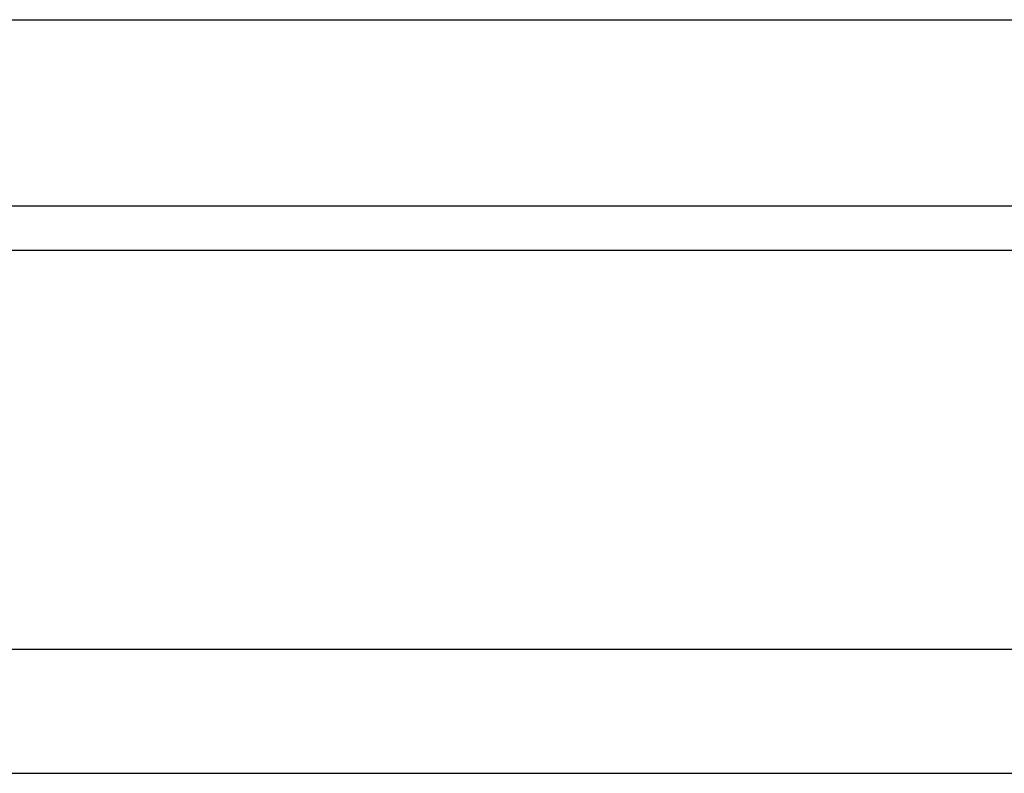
# Model space of a CAD drawing. Header units: millimetres. Extents: x 291 to 529, y -136 to -56.
# Tile 46 of 54: x 471.02 to 476.57, y -122.71 to -118.46. Entities that reach past the tile are written whole.
import ezdxf

# ---------------------------------------------------------------- set-up
doc = ezdxf.new("R2010")
doc.units = ezdxf.units.MM
doc.header["$LTSCALE"] = 0.1
doc.layers.add('OUT', color=3, linetype='CONTINUOUS')

msp = doc.modelspace()

# ---------------------------------------------------------------- linework, layer by layer
at = {"layer": 'OUT', "color": 0}
for p, q in [((440.5722, -118.4568), (488.5722, -118.4568)), ((440.5722, -119.5068), (488.5722, -119.5068)), ((397.9865, -119.7567), (528.5722, -119.7567)), ((397.7468, -122.0068), (528.5722, -122.0068)), ((378.5722, -122.7068), (528.5722, -122.7068))]:
    msp.add_line(p, q, dxfattribs=at)

doc.saveas('drawing.dxf')
